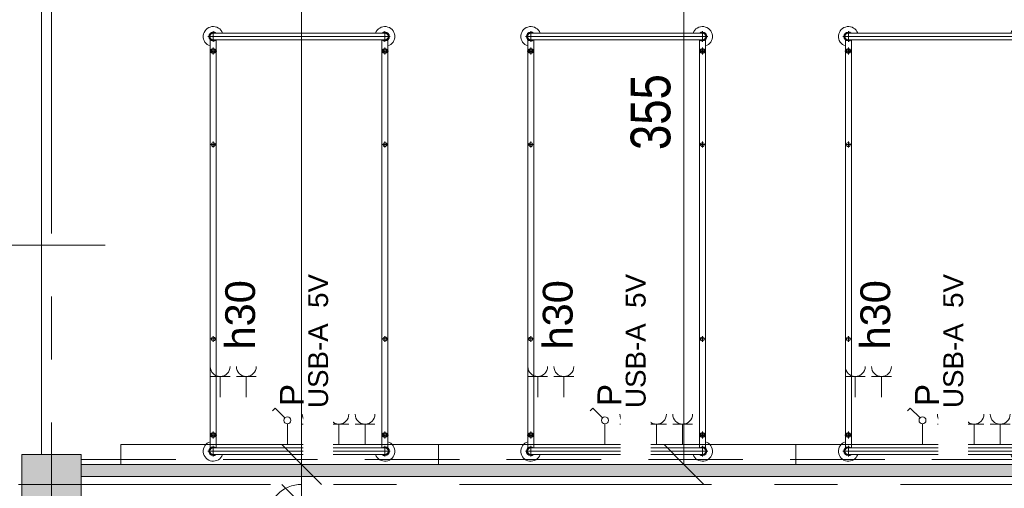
# Model space of a CAD drawing. Header units: centimetres. Extents: x -1631 to 1829, y -257 to 3158.
# Tile 5 of 129: x -1229 to -733, y 406 to 642. Entities that reach past the tile are written whole.
import ezdxf

# ---------------------------------------------------------------- set-up
doc = ezdxf.new("R2010")
doc.units = ezdxf.units.CM
doc.linetypes.add('Oś', pattern=[222.25, 127, -31.75, 31.75, -31.75])
doc.linetypes.add('Ukryte', pattern=[71.438, 47.625, -23.813])
for name, color, linetype, lineweight in [('A-ANNO-DIMS', 211, 'Continuous', 13), ('A-ANNO-DIMS-100', 211, 'Continuous', 13), ('A-ANNO-NOTE', 131, 'Continuous', 9), ('A-DETL-HDLN', 90, 'Ukryte', 9), ('A-DETL-THIN', 151, 'Continuous', 9), ('A-GLAZ-IDEN', 152, 'Continuous', 13), ('A-WALL', 113, 'Continuous', 13), ('I-FURN', 30, 'Continuous', 9), ('Q-SPCQ', 91, 'Continuous', 9), ('S-COLS', 52, 'Continuous', 13), ('S-GRID', 1, 'Continuous', 13)]:
    doc.layers.add(name, color=color, linetype=linetype, lineweight=lineweight)
doc.layers.add('A-WALL-PATT', color=111, linetype='Continuous', lineweight=13, plot=False)
doc.styles.add('Arial Narrow_5', font='ARIALN.TTF', dxfattribs={"height": 20})
doc.styles.add('Arial_13', font='arial.ttf', dxfattribs={"height": 0.2})
doc.styles.add('Arial_4', font='arial.ttf', dxfattribs={"height": 10})
doc.styles.add('Arial_5', font='arial.ttf', dxfattribs={"height": 12})
doc.styles.add('Arial_6', font='arial.ttf', dxfattribs={"height": 15})
doc.dimstyles.new('Diagonal_1_100__0__wewnętrzne', dxfattribs={"dimscale": 30.48, "dimtxt": 20.468619, "dimasz": 0.656168, "dimexe": 0.164042, "dimexo": 0.0625, "dimgap": 0.032808, "dimtad": 1, "dimdec": 0, "dimdsep": 46, "dimtxsty": 'Arial Narrow_5', "dimblk1": 'OBLIQUE', "dimblk2": 'OBLIQUE', "dimsah": 1, "dimcen": 0.09, "dimazin": 0, "dimtfac": 1, "dimtdec": 4, "dimtix": 1, "dimtmove": 0, "dimatfit": 3, "dimfxl": 0.164042, "dimfxlon": 1, "dimtvp": 1, "dimtolj": 1, "dimtzin": 0, "dimarcsym": 2})
doc.dimstyles.new('Diagonal_1_100__0__wewnętrzne_1', dxfattribs={"dimscale": 30.48, "dimtxt": 20.468619, "dimasz": 0.656168, "dimexe": 0.164042, "dimexo": 0.0625, "dimgap": 0.032808, "dimtad": 1, "dimdec": 0, "dimdsep": 46, "dimtxsty": 'Arial Narrow_5', "dimblk1": 'OBLIQUE', "dimblk2": 'OBLIQUE', "dimsah": 1, "dimcen": 0.09, "dimazin": 0, "dimtfac": 1, "dimtdec": 4, "dimtix": 1, "dimtmove": 1, "dimatfit": 3, "dimfxl": 0.164042, "dimfxlon": 1, "dimtvp": 1, "dimtolj": 1, "dimtzin": 0, "dimarcsym": 2})
doc.dimstyles.new('Diagonal_1_100__0__wewnętrzne_2', dxfattribs={"dimscale": 30.48, "dimtxt": 20.468619, "dimasz": 0.656168, "dimexe": 0.164042, "dimexo": 0.0625, "dimgap": 0.032808, "dimtad": 1, "dimdec": 0, "dimdsep": 46, "dimtxsty": 'Arial Narrow_5', "dimblk1": 'OBLIQUE', "dimblk2": 'OBLIQUE', "dimsah": 1, "dimcen": 0.09, "dimazin": 0, "dimtfac": 1, "dimtdec": 4, "dimtix": 1, "dimtmove": 2, "dimatfit": 3, "dimfxl": 0.164042, "dimfxlon": 1, "dimtvp": 1, "dimtolj": 1, "dimtzin": 0, "dimarcsym": 2})

# ---------------------------------------------------------------- blocks, each defined once
blk = doc.blocks.new('M_Concrete-Square-Column - 300 x 300mm-1795931-6_piętro IV __13_80 m_ - stan projektowany')
at = {"layer": 'S-COLS', "lineweight": 9}
blk.add_hatch(color=254, dxfattribs=at).paths.add_polyline_path([(15, -15), (15, 15), (-15, 15), (-15, -15)], flags=0)
for p, q in [((15, 15), (-15, 15)), ((-15, 15), (-15, -15)), ((15, -15), (15, 15)), ((-15, -15), (15, -15))]:
    blk.add_line(p, q, dxfattribs=at)
blk = doc.blocks.new('łóżko 195x90 typ FAMED _102039_ - łóżko 195x90 typ FAMED _102039_-1233017-6_piętro IV __13_80 m_ - stan projektowany')
at = {"layer": 'I-FURN'}
for p, q in [((45.97, 104.25), (-45.98, 104.25)), ((-43.25, 101.53), (-43.25, 106.98)), ((-43.25, 105.95), (43.25, 105.95)), ((43.25, 101.53), (43.25, 106.98)), ((-44.75, -103.1), (-44.75, 102.61)), ((-43.25, 102.55), (43.25, 102.55)), ((-41.75, 102.55), (-41.75, -103.1)), ((41.75, 102.61), (41.75, -103.05)), ((44.75, -103.1), (44.75, 102.61)), ((-45, 96.93), (-41.5, 96.93)), ((-43.25, 95.18), (-43.25, 98.68)), ((45, 96.93), (41.5, 96.93)), ((43.25, 95.18), (43.25, 98.68)), ((-44.75, 49.81), (-41.75, 49.81)), ((-43.25, 48.31), (-43.25, 51.31)), ((44.75, 49.81), (41.75, 49.81)), ((43.25, 48.31), (43.25, 51.31)), ((-44.75, -48.19), (-41.75, -48.19)), ((-43.25, -49.69), (-43.25, -46.69)), ((44.75, -48.19), (41.75, -48.19)), ((43.25, -49.69), (43.25, -46.69)), ((-45, -96.6), (-41.5, -96.6)), ((-43.25, -94.85), (-43.25, -98.35)), ((45, -96.6), (41.5, -96.6)), ((43.25, -94.85), (43.25, -98.35)), ((-43.25, -102.02), (-43.25, -107.47)), ((-43.25, -103.05), (43.25, -103.05)), ((43.25, -102.02), (43.25, -107.47)), ((-45.98, -104.75), (45.97, -104.75)), ((-43.25, -106.45), (43.25, -106.45))]:
    blk.add_line(p, q, dxfattribs=at)
for centre, radius in [((-43.25, 96.93), 1.25), ((-43.25, 96.93), 0.8), ((43.25, 96.93), 1.25), ((43.25, 96.93), 0.8), ((-43.25, 49.81), 1), ((43.25, 49.81), 1), ((-43.25, -48.19), 1), ((43.25, -48.19), 1), ((-43.25, -96.6), 1.25), ((-43.25, -96.6), 0.8), ((43.25, -96.6), 1.25), ((43.25, -96.6), 0.8)]:
    blk.add_circle(centre, radius, dxfattribs=at)
for centre, radius, start, end in [((-43.25, 104.25), 5, 19.8769, 252.5424), ((43.25, 104.25), 5, 287.4576, 160.1231), ((-43.25, 104.25), 2.23, 49.8221, 310.1779), ((-43.25, 104.25), 1.93, 62.0207, 297.9793), ((-43.25, 104.25), 1.7, 90, 270), ((43.25, 104.25), 2.23, 229.8221, 130.1779), ((43.25, 104.25), 1.93, 242.0207, 117.9793), ((43.25, 104.25), 1.7, 270, 90), ((-43.25, -104.75), 5, 107.4576, 340.1231), ((-43.25, -104.75), 2.23, 47.6113, 310.1779), ((-43.25, -104.75), 1.93, 62.0207, 297.9793), ((-43.25, -104.75), 1.7, 90, 270), ((43.25, -104.75), 5, 199.8769, 72.5424), ((43.25, -104.75), 2.23, 229.8221, 130.1779), ((43.25, -104.75), 1.93, 242.0207, 117.9793), ((43.25, -104.75), 1.7, 270, 90)]:
    blk.add_arc(centre, radius, start, end, dxfattribs=at)
blk = doc.blocks.new('Panel Gazowo Oswietleniowy 2 - Type 1-2423792-6_piętro IV __13_80 m_ - stan projektowany')
at = {"layer": 'Q-SPCQ'}
for p, q in [((-112.5, 47.33), (-102.5, 47.33)), ((-107.5, 47.33), (-107.5, 37)), ((-99.33, 47.33), (-89.33, 47.33)), ((-94.33, 47.33), (-94.33, 37)), ((47.5, 47.33), (57.5, 47.33)), ((52.5, 47.33), (52.5, 37)), ((60.67, 47.33), (70.67, 47.33)), ((65.67, 47.33), (65.67, 37)), ((-79.82, 31.43), (-81.13, 30.12)), ((-74.88, 26.48), (-79.82, 31.43)), ((80.18, 31.43), (78.87, 30.12)), ((85.12, 26.48), (80.18, 31.43)), ((-73.64, 13), (-73.64, 23.5)), ((-66.13, 23.33), (-56.13, 23.33)), ((-61.13, 23.33), (-61.13, 13)), ((-52.67, 23.33), (-42.67, 23.33)), ((-47.67, 23.33), (-47.67, 13)), ((-39.5, 23.33), (-29.5, 23.33)), ((-34.5, 23.33), (-34.5, 13)), ((86.36, 13), (86.36, 23.5)), ((93.87, 23.33), (103.87, 23.33)), ((98.87, 23.33), (98.87, 13)), ((107.33, 23.33), (117.33, 23.33)), ((112.33, 23.33), (112.33, 13)), ((120.5, 23.33), (130.5, 23.33)), ((125.5, 23.33), (125.5, 13)), ((-157.5, 3), (-157.5, 13)), ((-157.5, 13), (182.5, 13)), ((182.5, 13), (182.5, 3))]:
    blk.add_line(p, q, dxfattribs=at)
for centre in [(-73.64, 25.25), (86.36, 25.25)]:
    blk.add_circle(centre, 1.75, dxfattribs=at)
for centre, end in [((-107.5, 52.33), 0), ((-94.33, 52.33), 0), ((52.5, 52.33), 0), ((65.67, 52.33), 0), ((-61.13, 28.33), 360), ((-47.67, 28.33), 360), ((-34.5, 28.33), 360), ((98.87, 28.33), 360), ((112.33, 28.33), 360), ((125.5, 28.33), 360)]:
    blk.add_arc(centre, 5, 180, end, dxfattribs=at)
blk = doc.blocks.new('DIMBLOCK32-6_piętro IV __13_80 m_ - stan projektowany')
at = {"layer": 'A-ANNO-DIMS-100', "transparency": 16777216}
for p, q in [((-893.96, 773.33), (-903.96, 783.33)), ((-898.96, 773.33), (-888.96, 773.33)), ((-893.96, 773.33), (-898.96, 773.33)), ((-893.96, 418.33), (-893.96, 773.33)), ((-893.96, 773.33), (-883.96, 763.33)), ((-893.96, 418.33), (-903.96, 428.33)), ((-898.96, 418.33), (-888.96, 418.33)), ((-893.96, 418.33), (-898.96, 418.33)), ((-893.96, 418.33), (-883.96, 408.33))]:
    blk.add_line(p, q, dxfattribs=at)
at = {"layer": 'A-ANNO-DIMS-100', "color": 0, "transparency": 16777216, "insert": (-920.81, 576.82), "char_height": 20, "width": 45.6158, "attachment_point": 1, "rotation": 90, "line_spacing_factor": 0.974696, "style": 'Arial Narrow_5'}
blk.add_mtext('355', dxfattribs=at)
blk = doc.blocks.new('_Oblique')
at = {"color": 0, "linetype": 'ByBlock', "lineweight": -2}
blk.add_line((-0.5, -0.5), (0.5, 0.5), dxfattribs=at)
blk = doc.blocks.new('DIMBLOCK77-6_piętro IV __13_80 m_ - stan projektowany')
at = {"layer": 'A-ANNO-DIMS-100', "transparency": 16777216}
for p, q in [((-1086.6, 398.33), (-1096.6, 408.33)), ((-1091.6, 398.33), (-1081.6, 398.33)), ((-1086.6, 398.33), (-1091.6, 398.33)), ((-1086.6, 132.33), (-1086.6, 398.33)), ((-1086.6, 398.33), (-1076.6, 388.33)), ((-1086.6, 132.33), (-1096.6, 142.33)), ((-1091.6, 132.33), (-1081.6, 132.33)), ((-1086.6, 132.33), (-1091.6, 132.33)), ((-1086.6, 132.33), (-1076.6, 122.33))]:
    blk.add_line(p, q, dxfattribs=at)
at = {"layer": 'A-ANNO-DIMS-100', "color": 0, "transparency": 16777216, "insert": (-1113.45, 246.32), "char_height": 20, "width": 45.6158, "attachment_point": 1, "rotation": 90, "line_spacing_factor": 0.974696, "style": 'Arial Narrow_5'}
blk.add_mtext('266', dxfattribs=at)
blk = doc.blocks.new('DIMBLOCK78-6_piętro IV __13_80 m_ - stan projektowany')
at = {"layer": 'A-ANNO-DIMS-100', "transparency": 16777216}
for p, q in [((-1086.6, 418.33), (-1096.6, 428.33)), ((-1091.6, 418.33), (-1081.6, 418.33)), ((-1086.6, 418.33), (-1091.6, 418.33)), ((-1086.6, 398.33), (-1086.6, 418.33)), ((-1086.6, 418.33), (-1076.6, 408.33)), ((-1086.6, 398.33), (-1096.6, 408.33)), ((-1091.6, 398.33), (-1081.6, 398.33)), ((-1086.6, 398.33), (-1091.6, 398.33)), ((-1086.6, 398.33), (-1076.6, 388.33))]:
    blk.add_line(p, q, dxfattribs=at)
blk.add_ellipse((-1086.6, 391.03), major_axis=(0, 17.3), ratio=0.996788, start_param=0, end_param=1.570796, dxfattribs=at)
at = {"layer": 'A-ANNO-DIMS-100', "color": 0, "transparency": 16777216, "insert": (-1113.45, 365.68), "char_height": 20, "width": 30.4105, "attachment_point": 1, "rotation": 90, "line_spacing_factor": 0.974696, "style": 'Arial Narrow_5'}
blk.add_mtext('20', dxfattribs=at)
blk = doc.blocks.new('DIMBLOCK79-6_piętro IV __13_80 m_ - stan projektowany')
at = {"layer": 'A-ANNO-DIMS-100', "transparency": 16777216}
for p, q in [((-1086.6, 873.33), (-1096.6, 883.33)), ((-1091.6, 873.33), (-1081.6, 873.33)), ((-1086.6, 873.33), (-1091.6, 873.33)), ((-1086.6, 418.33), (-1086.6, 873.33)), ((-1086.6, 873.33), (-1076.6, 863.33)), ((-1086.6, 418.33), (-1096.6, 428.33)), ((-1091.6, 418.33), (-1081.6, 418.33)), ((-1086.6, 418.33), (-1091.6, 418.33)), ((-1086.6, 418.33), (-1076.6, 408.33))]:
    blk.add_line(p, q, dxfattribs=at)
at = {"layer": 'A-ANNO-DIMS-100', "color": 0, "transparency": 16777216, "insert": (-1113.45, 647.61), "char_height": 20, "width": 45.6158, "attachment_point": 1, "rotation": 90, "line_spacing_factor": 0.974696, "style": 'Arial Narrow_5'}
blk.add_mtext('455', dxfattribs=at)
blk = doc.blocks.new('Okno_LD_typ 100 - metka _ wys_parapetu-2491833-6_piętro IV __13_80 m_ - stan projektowany')
at = {"layer": 'A-GLAZ-IDEN'}
blk.add_line((0, 1.8925), (0, -0.3919), dxfattribs=at)
blk.add_circle((0, -0.0919), 0.3, dxfattribs=at)
at = {"layer": 'A-GLAZ-IDEN', "insert": (0.4711, 0.6634), "char_height": 0.2, "width": 0.48783, "attachment_point": 3, "rotation": 90, "line_spacing_factor": 0.936439, "style": 'Arial_13', "bg_fill": 3, "box_fill_scale": 1.25, "bg_fill_color": 256, "bg_fill_true_color": 13158600, "bg_fill_transparency": 0}
blk.add_mtext('\\pxqr,t6.35,12.7,19.05,25.4,31.75,38.1,44.45,50.8,57.15,63.5,69.85,76.2,82.55,88.9,95.25,101.6,107.95,114.3,120.65,127,133.35,139.7,146.05,152.4,158.75,165.1,171.45,177.8,184.15,190.5,196.85,203.2;{hp= }', dxfattribs=at)

msp = doc.modelspace()

# ---------------------------------------------------------------- hatches: boundary and pattern name
at = {"layer": 'A-WALL-PATT'}
msp.add_hatch(color=9, dxfattribs=at).paths.add_polyline_path([(-720.62, 412.33), (-720.62, 418.33), (-1197.62, 418.33), (-1197.62, 412.33), (-1083.22, 412.33)], flags=0)

# ---------------------------------------------------------------- linework, layer by layer
at = {"layer": 'A-DETL-THIN'}
for p, q in [((-1212.62, 393.33), (-1212.62, 423.33)), ((-1197.62, 408.33), (-1227.62, 408.33))]:
    msp.add_line(p, q, dxfattribs=at)
at = {"layer": 'A-WALL', "lineweight": 9}
for p, q in [((-1217.62, 873.33), (-1217.62, 423.33)), ((-627.62, 418.33), (-1197.62, 418.33)), ((-1197.62, 412.33), (-720.62, 412.33))]:
    msp.add_line(p, q, dxfattribs=at)
at = {"layer": 'S-GRID', "linetype": 'Oś'}
for p, q in [((-1212.62, 2884.27), (-1212.62, 27.13)), ((1342.46, 408.33), (-1368.76, 408.33))]:
    msp.add_line(p, q, dxfattribs=at)

# ---------------------------------------------------------------- block references
at = {"layer": 'I-FURN'}
for p in [(-1087.87, 529.77), (-927.87, 529.77), (-767.87, 529.77)]:
    msp.add_blockref('łóżko 195x90 typ FAMED _102039_ - łóżko 195x90 typ FAMED _102039_-1233017-6_piętro IV __13_80 m_ - stan projektowany', p, dxfattribs=at)
at = {"layer": 'Q-SPCQ'}
for p in [(-1020.12, 415.33), (-860.12, 415.33)]:
    msp.add_blockref('Panel Gazowo Oswietleniowy 2 - Type 1-2423792-6_piętro IV __13_80 m_ - stan projektowany', p, dxfattribs=at)
at = {"layer": 'S-COLS', "lineweight": 9}
msp.add_blockref('M_Concrete-Square-Column - 300 x 300mm-1795931-6_piętro IV __13_80 m_ - stan projektowany', (-1212.62, 408.33), dxfattribs=at)

# ---------------------------------------------------------------- dimensions: what is measured, and where the dimension line sits
at = {"layer": 'A-ANNO-DIMS'}
dim = msp.add_linear_dim(base=(-1086.6, 398.33), p1=(-1091.6, 132.33), p2=(-1091.6, 398.33), angle=90, dimstyle='Diagonal_1_100__0__wewnętrzne', override={"dimpost": '<>', "dimfxl": 266}, dxfattribs=at)
dim.commit()
dim.dimension.update_dxf_attribs({"geometry": 'DIMBLOCK77-6_piętro IV __13_80 m_ - stan projektowany', "text_midpoint": (-1097.81, 265.33)})

# ---------------------------------------------------------------- next in the draw order: block references
at = {"layer": 'A-GLAZ-IDEN', "xscale": 99.99999999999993, "yscale": 99.99999999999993, "zscale": 99.99999999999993, "rotation": 270.0000000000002}
msp.add_blockref('Okno_LD_typ 100 - metka _ wys_parapetu-2491833-6_piętro IV __13_80 m_ - stan projektowany', (-1374.73, 528.83), dxfattribs=at)

# ---------------------------------------------------------------- next in the draw order: texts
at = {"layer": 'A-ANNO-NOTE', "lineweight": 13, "rotation": 90, "line_spacing_factor": 0.936439, "bg_fill": 3, "box_fill_scale": 1.25, "bg_fill_color": 256, "bg_fill_true_color": 13158600, "bg_fill_transparency": 0}
for s, insert, char_height, width, attachment_point, style in [('\\pxqc,t12.7,25.4,38.1,50.8,63.5,76.2,88.9,101.6,114.3,127,139.7,152.4,165.1,177.8,190.5,203.2,215.9,228.6,241.3,254,266.7,279.4,292.1,304.8,317.5,330.2,342.9,355.6,368.3,381,393.7,406.4;{USB-A  5V}', (-1078.2, 480.56), 10, 113.1, 5, 'Arial_4'), ('\\pxqc,t12.7,25.4,38.1,50.8,63.5,76.2,88.9,101.6,114.3,127,139.7,152.4,165.1,177.8,190.5,203.2,215.9,228.6,241.3,254,266.7,279.4,292.1,304.8,317.5,330.2,342.9,355.6,368.3,381,393.7,406.4;{USB-A  5V}', (-918.2, 480.56), 10, 113.1, 5, 'Arial_4'), ('\\pxqc,t12.7,25.4,38.1,50.8,63.5,76.2,88.9,101.6,114.3,127,139.7,152.4,165.1,177.8,190.5,203.2,215.9,228.6,241.3,254,266.7,279.4,292.1,304.8,317.5,330.2,342.9,355.6,368.3,381,393.7,406.4;{USB-A  5V}', (-758.2, 480.56), 10, 113.1, 5, 'Arial_4'), ('\\pxt8.46667,16.93333,25.4,33.86667,42.33333,50.8,59.26667,67.73333,76.2,84.66667,93.13333,101.6,110.06667,118.53333,127,135.46667,143.93333,152.4,160.86667,169.33333,177.8,186.26667,194.73333,203.2,211.66667,220.13333,228.6,237.06667,245.53333,254,262.46667,270.93333;{h30}', (-1125.06, 476.27), 15, 36.764, 1, 'Arial_6'), ('\\pxt8.46667,16.93333,25.4,33.86667,42.33333,50.8,59.26667,67.73333,76.2,84.66667,93.13333,101.6,110.06667,118.53333,127,135.46667,143.93333,152.4,160.86667,169.33333,177.8,186.26667,194.73333,203.2,211.66667,220.13333,228.6,237.06667,245.53333,254,262.46667,270.93333;{h30}', (-965.06, 476.27), 15, 36.764, 1, 'Arial_6'), ('\\pxt8.46667,16.93333,25.4,33.86667,42.33333,50.8,59.26667,67.73333,76.2,84.66667,93.13333,101.6,110.06667,118.53333,127,135.46667,143.93333,152.4,160.86667,169.33333,177.8,186.26667,194.73333,203.2,211.66667,220.13333,228.6,237.06667,245.53333,254,262.46667,270.93333;{h30}', (-805.06, 476.27), 15, 36.764, 1, 'Arial_6')]:
    msp.add_mtext(s, dxfattribs=dict(at, insert=insert, char_height=char_height, width=width, attachment_point=attachment_point, style=style))

# ---------------------------------------------------------------- next in the draw order: texts
at = {"layer": 'A-ANNO-NOTE', "lineweight": 13, "insert": (-965.06, 476.27), "char_height": 15, "width": 36.764, "attachment_point": 1, "rotation": 90, "line_spacing_factor": 0.936439, "style": 'Arial_6', "bg_fill": 3, "box_fill_scale": 1.25, "bg_fill_color": 256, "bg_fill_true_color": 13158600, "bg_fill_transparency": 0}
msp.add_mtext('\\pxt8.46667,16.93333,25.4,33.86667,42.33333,50.8,59.26667,67.73333,76.2,84.66667,93.13333,101.6,110.06667,118.53333,127,135.46667,143.93333,152.4,160.86667,169.33333,177.8,186.26667,194.73333,203.2,211.66667,220.13333,228.6,237.06667,245.53333,254,262.46667,270.93333;{h30}', dxfattribs=at)
at = {"layer": 'A-ANNO-NOTE', "lineweight": 13, "char_height": 12, "width": 12.019, "attachment_point": 5, "rotation": 90, "line_spacing_factor": 0.936439, "style": 'Arial_5'}
for insert in [(-1091.52, 453.32), (-931.52, 453.32), (-771.52, 453.32)]:
    msp.add_mtext('\\pxqc,t10.58333,21.16667,31.75,42.33333,52.91667,63.5,74.08333,84.66667,95.25,105.83333,116.41667,127,137.58333,148.16667,158.75,169.33333,179.91667,190.5,201.08333,211.66667,222.25,232.83333,243.41667,254,264.58333,275.16667,285.75,296.33333,306.91667,317.5,328.08333,338.66667;{P}', dxfattribs=dict(at, insert=insert))

# ---------------------------------------------------------------- next in the draw order: dimensions: what is measured, and where the dimension line sits
at = {"layer": 'A-ANNO-DIMS'}
for base, p1, p2, dimstyle, override, picture, middle in [((-1086.6, 873.33), (-1091.6, 418.33), (-1091.6, 873.33), 'Diagonal_1_100__0__wewnętrzne_2', {"dimpost": '<>', "dimfxl": 455}, 'DIMBLOCK79-6_piętro IV __13_80 m_ - stan projektowany', (-1100.12, 670.41)), ((-1086.6, 418.33), (-1091.6, 398.33), (-1091.6, 418.33), 'Diagonal_1_100__0__wewnętrzne_1', {"dimpost": '<>', "dimfxl": 20}, 'DIMBLOCK78-6_piętro IV __13_80 m_ - stan projektowany', (-1100.12, 380.89))]:
    dim = msp.add_linear_dim(base=base, p1=p1, p2=p2, angle=90, dimstyle=dimstyle, override=override, dxfattribs=at)
    dim.commit()
    dim.dimension.update_dxf_attribs({"geometry": picture, "text_midpoint": middle, "dimtype": 160, "text_rotation": 90})

# ---------------------------------------------------------------- next in the draw order: texts
at = {"layer": 'A-ANNO-NOTE', "lineweight": 13, "insert": (-918.2, 480.56), "char_height": 10, "width": 113.1, "attachment_point": 5, "rotation": 90, "line_spacing_factor": 0.936439, "style": 'Arial_4', "bg_fill": 3, "box_fill_scale": 1.25, "bg_fill_color": 256, "bg_fill_true_color": 13158600, "bg_fill_transparency": 0}
msp.add_mtext('\\pxqc,t12.7,25.4,38.1,50.8,63.5,76.2,88.9,101.6,114.3,127,139.7,152.4,165.1,177.8,190.5,203.2,215.9,228.6,241.3,254,266.7,279.4,292.1,304.8,317.5,330.2,342.9,355.6,368.3,381,393.7,406.4;{USB-A  5V}', dxfattribs=at)

# ---------------------------------------------------------------- next in the draw order: linework, layer by layer
at = {"layer": 'A-DETL-HDLN'}
msp.add_line((-1197.62, 420.83), (1172.38, 420.83), dxfattribs=at)

# ---------------------------------------------------------------- next in the draw order: texts
at = {"layer": 'A-ANNO-NOTE', "lineweight": 13, "insert": (-931.52, 453.32), "char_height": 12, "width": 12.019, "attachment_point": 5, "rotation": 90, "line_spacing_factor": 0.936439, "style": 'Arial_5'}
msp.add_mtext('\\pxqc,t10.58333,21.16667,31.75,42.33333,52.91667,63.5,74.08333,84.66667,95.25,105.83333,116.41667,127,137.58333,148.16667,158.75,169.33333,179.91667,190.5,201.08333,211.66667,222.25,232.83333,243.41667,254,264.58333,275.16667,285.75,296.33333,306.91667,317.5,328.08333,338.66667;{P}', dxfattribs=at)

# ---------------------------------------------------------------- next in the draw order: dimensions: what is measured, and where the dimension line sits
at = {"layer": 'A-ANNO-DIMS'}
dim = msp.add_linear_dim(base=(-893.96, 773.33), p1=(-898.96, 418.33), p2=(-898.96, 773.33), angle=90, dimstyle='Diagonal_1_100__0__wewnętrzne', override={"dimpost": '<>', "dimfxl": 355}, dxfattribs=at)
dim.commit()
dim.dimension.update_dxf_attribs({"geometry": 'DIMBLOCK32-6_piętro IV __13_80 m_ - stan projektowany', "text_midpoint": (-905.17, 595.83)})

doc.saveas('drawing.dxf')
